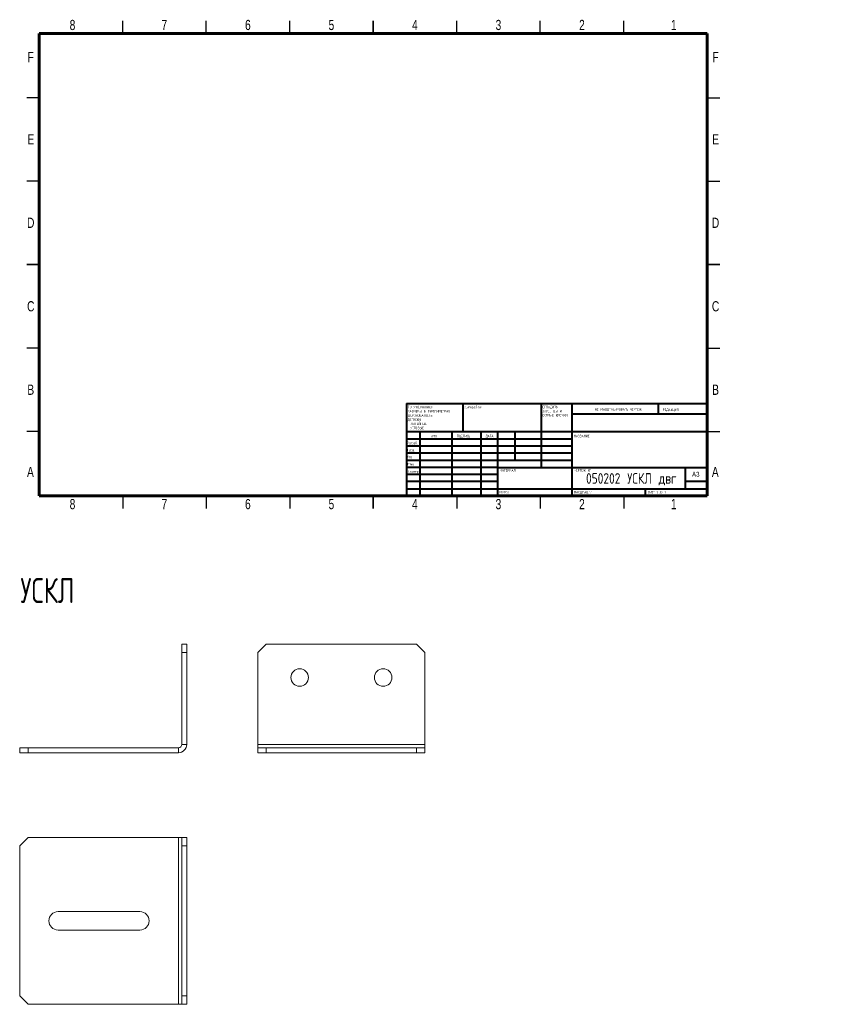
# Model space of a CAD drawing. Header units: millimetres. Extents: x -2 to 492, y -295 to 295.
import ezdxf

# ---------------------------------------------------------------- set-up
doc = ezdxf.new("R2010")
doc.units = ezdxf.units.MM
doc.styles.add('SLDTEXTSTYLE0', font='TXT', dxfattribs={"width": 0.7, "bigfont": 'bigfont'})
doc.styles.add('SLDTEXTSTYLE1', font='TXT', dxfattribs={"width": 0.75, "bigfont": 'bigfont'})
doc.styles.add('SLDTEXTSTYLE2', font='TXT', dxfattribs={"width": 0.75})
doc.styles.add('SLDTEXTSTYLE3', font='TXT', dxfattribs={"width": 0.681818, "bigfont": 'bigfont'})

# ---------------------------------------------------------------- blocks, each defined once
blk = doc.blocks.new('SW_NOTE_0')
at = {"color": 0, "linetype": 'Continuous', "lineweight": 0, "char_height": 1.5, "attachment_point": 1, "style": 'SLDTEXTSTYLE1'}
for s, insert in [('\\M+18452\\M+18443\\M+1844C\\M+18440\\M+18444\\M+18449\\M+18453\\M+1845D', (0, 1.93)), ('\\M+18448\\M+18440\\M+18454\\M+18452\\M+18445\\M+1844E\\M+18457\\M+1845C \\M+18449', (0, -0.57)), ('\\M+1844F\\M+18452\\M+18453\\M+18451\\M+1845C\\M+18445 \\M+1844B\\M+18451\\M+1844F\\M+1844D\\M+1844B\\M+18449', (0, -3.07))]:
    blk.add_mtext(s, dxfattribs=dict(at, insert=insert))
blk = doc.blocks.new('SW_NOTE_1')
at = {"color": 0, "linetype": 'Continuous', "lineweight": 0, "char_height": 1.5, "attachment_point": 1, "style": 'SLDTEXTSTYLE1'}
for s, insert in [('\\M+18450\\M+1844F \\M+18454\\M+1844D\\M+1844F\\M+1844C\\M+18458\\M+18440\\M+1844E\\M+18449\\M+1845F:', (0, 1.93)), ('\\M+18451\\M+18440\\M+18448\\M+1844D\\M+18445\\M+18451\\M+1845C \\M+18442 \\M+1844D\\M+18449\\M+1844C\\M+1844C\\M+18449\\M+1844D\\M+18445\\M+18453\\M+18451\\M+18440\\M+18456', (0, -0.57)), ('\\M+18459\\M+18445\\M+18451\\M+1844F\\M+18456\\M+1844F\\M+18442\\M+18440\\M+18453\\M+1844F\\M+18452\\M+18453\\M+1845D:', (0, -3.07)), ('\\M+18444\\M+1844F\\M+18450\\M+18454\\M+18452\\M+1844B\\M+18449:', (0, -5.57)), ('\\M+1844C\\M+18449\\M+1844E\\M+18445\\M+1844A\\M+1844E\\M+1845C\\M+18445:', (1.69, -8.07)), ('\\M+18454\\M+18443\\M+1844C\\M+1844F\\M+18442\\M+1845C\\M+18445:', (1.69, -10.57))]:
    blk.add_mtext(s, dxfattribs=dict(at, insert=insert))

msp = doc.modelspace()

# ---------------------------------------------------------------- linework, layer by layer
at = {"color": 7, "linetype": 'Continuous', "lineweight": 30}
for p, q in [((60, 287), (60, 294.5)), ((110, 287), (110, 294.5)), ((160, 287), (160, 294.5)), ((210, 287), (210, 294.5)), ((210, 294.5), (210, 287)), ((260, 287), (260, 294.5)), ((310, 287), (310, 294.5)), ((360, 287), (360, 294.5)), ((10, 248.5), (2.5, 248.5)), ((410, 248.5), (417.5, 248.5)), ((10, 198.5), (2.5, 198.5)), ((410, 198.5), (417.5, 198.5)), ((10, 148.5), (2.5, 148.5)), ((2.5, 148.5), (10, 148.5)), ((410, 148.5), (417.5, 148.5)), ((417.5, 148.5), (410, 148.5)), ((10, 98.5), (2.5, 98.5)), ((410, 98.5), (417.5, 98.5)), ((10, 48.5), (2.5, 48.5)), ((410, 48.5), (417.5, 48.5)), ((60, 10), (60, 2.5)), ((110, 10), (110, 2.5)), ((160, 10), (160, 2.5)), ((210, 10), (210, 2.5)), ((210, 2.5), (210, 10)), ((260, 10), (260, 2.5)), ((310, 10), (310, 2.5)), ((360, 10), (360, 2.5))]:
    msp.add_line(p, q, dxfattribs=at)
at = {"color": 7, "linetype": 'Continuous', "lineweight": 60}
for p, q in [((10, 10), (10, 287)), ((10, 287), (410, 287)), ((410, 287), (410, 10)), ((410, 10), (10, 10))]:
    msp.add_line(p, q, dxfattribs=at)
at = {"color": 7, "linetype": 'Continuous', "lineweight": 40}
for p, q in [((230, 65.25), (410, 65.25)), ((230, 65.25), (230, 10)), ((263.8, 48.25), (263.8, 65.25)), ((310.6, 65.25), (310.6, 27)), ((328.8, 65.25), (328.8, 10)), ((380.8, 58.88), (380.8, 65.25)), ((410, 58.88), (328.8, 58.88)), ((410, 48.25), (230, 48.25)), ((237.8, 48.25), (237.8, 10)), ((256.99, 48.25), (256.99, 10)), ((274.4, 48.25), (274.4, 10)), ((284.6, 10), (284.6, 48.25)), ((295, 31.25), (295, 48.25)), ((328.8, 44), (230, 44)), ((328.8, 39.75), (230, 39.75)), ((328.8, 35.5), (230, 35.5)), ((328.8, 31.25), (230, 31.25)), ((284.6, 27), (230, 27)), ((284.6, 27), (410, 27)), ((397, 14.25), (397, 27)), ((284.6, 22.75), (230, 22.75)), ((284.6, 18.5), (230, 18.5)), ((410, 18.5), (397, 18.5)), ((230, 14.25), (410, 14.25)), ((373, 10), (373, 14.25))]:
    msp.add_line(p, q, dxfattribs=at)
at = {"color": 7, "linetype": 'Continuous', "lineweight": 15}
for p, q in [((95.33, -78.84), (98.33, -78.84)), ((95.33, -83.84), (95.33, -78.84)), ((98.33, -78.84), (98.33, -83.84)), ((145.94, -78.84), (140.94, -83.84)), ((145.94, -78.84), (235.94, -78.84)), ((240.94, -83.84), (235.94, -78.84)), ((95.33, -83.84), (95.33, -138.84)), ((98.33, -83.84), (95.33, -83.84)), ((98.33, -83.84), (98.33, -138.84)), ((140.94, -83.84), (140.94, -138.84)), ((240.94, -83.84), (240.94, -138.84)), ((-1.67, -143.84), (-1.67, -140.84)), ((-1.67, -140.84), (3.33, -140.84)), ((3.33, -140.84), (3.33, -143.84)), ((93.33, -140.84), (3.33, -140.84)), ((93.33, -143.84), (93.33, -140.84)), ((95.33, -138.84), (98.33, -138.84)), ((140.94, -138.84), (140.94, -140.84)), ((140.94, -138.84), (240.94, -138.84)), ((140.94, -143.84), (140.94, -140.84)), ((140.94, -140.84), (145.94, -140.84)), ((145.94, -140.84), (145.94, -143.84)), ((145.94, -140.84), (235.94, -140.84)), ((235.94, -143.84), (235.94, -140.84)), ((235.94, -140.84), (240.94, -140.84)), ((240.94, -138.84), (240.94, -140.84)), ((240.94, -140.84), (240.94, -143.84)), ((3.33, -143.84), (-1.67, -143.84)), ((93.33, -143.84), (3.33, -143.84)), ((145.94, -143.84), (140.94, -143.84)), ((145.94, -143.84), (235.94, -143.84)), ((240.94, -143.84), (235.94, -143.84)), ((3.33, -194.56), (-1.67, -199.56)), ((93.33, -194.56), (3.33, -194.56)), ((93.33, -194.56), (93.33, -294.56)), ((95.33, -194.56), (93.33, -194.56)), ((95.33, -199.56), (95.33, -194.56)), ((95.33, -194.56), (98.33, -194.56)), ((98.33, -194.56), (98.33, -199.56)), ((-1.67, -199.56), (-1.67, -289.56)), ((98.33, -199.56), (95.33, -199.56)), ((95.33, -199.56), (95.33, -289.56)), ((98.33, -199.56), (98.33, -289.56)), ((70.33, -239.06), (21.33, -239.06)), ((21.33, -250.06), (70.33, -250.06)), ((-1.67, -289.56), (3.33, -294.56)), ((93.33, -294.56), (3.33, -294.56)), ((95.33, -294.56), (93.33, -294.56)), ((95.33, -289.56), (98.33, -289.56)), ((95.33, -294.56), (95.33, -289.56)), ((98.33, -294.56), (95.33, -294.56)), ((98.33, -289.56), (98.33, -294.56))]:
    msp.add_line(p, q, dxfattribs=at)
for centre in [(165.94, -98.84), (215.94, -98.84)]:
    msp.add_circle(centre, 5.25, dxfattribs=at)
for centre, radius, start, end in [((93.33, -138.84), 2, 270, 0), ((93.33, -138.84), 5, 270, 0), ((21.33, -244.56), 5.5, 90, 270), ((70.33, -244.56), 5.5, 270, 90)]:
    msp.add_arc(centre, radius, start, end, dxfattribs=at)

# ---------------------------------------------------------------- block references
at = {"color": 7, "linetype": 'Continuous', "lineweight": 0}
for name, p in [('SW_NOTE_1', (230.59, 61.99)), ('SW_NOTE_0', (311.31, 62.07))]:
    msp.add_blockref(name, p, dxfattribs=at)

# ---------------------------------------------------------------- texts
for s, insert, char_height, attachment_point, style in [('8', (29.94, 295.11), 6.1, 2, 'SLDTEXTSTYLE2'), ('7', (84.94, 295.11), 6.1, 2, 'SLDTEXTSTYLE2'), ('6', (134.94, 295.11), 6.1, 2, 'SLDTEXTSTYLE2'), ('5', (184.94, 295.11), 6.1, 2, 'SLDTEXTSTYLE2'), ('4', (234.94, 295.11), 6.1, 2, 'SLDTEXTSTYLE2'), ('3', (284.94, 295.11), 6.1, 2, 'SLDTEXTSTYLE2'), ('2', (334.94, 295.11), 6.1, 2, 'SLDTEXTSTYLE2'), ('1', (389.94, 295.11), 6.1, 2, 'SLDTEXTSTYLE2'), ('F', (4.94, 275.86), 6.1, 2, 'SLDTEXTSTYLE2'), ('F', (414.94, 275.86), 6.1, 2, 'SLDTEXTSTYLE2'), ('E', (5.01, 226.61), 6.1, 2, 'SLDTEXTSTYLE2'), ('E', (415.01, 226.61), 6.1, 2, 'SLDTEXTSTYLE2'), ('D', (4.93, 176.61), 6.1, 2, 'SLDTEXTSTYLE2'), ('D', (414.93, 176.61), 6.1, 2, 'SLDTEXTSTYLE2'), ('C', (4.94, 126.61), 6.1, 2, 'SLDTEXTSTYLE2'), ('C', (414.94, 126.61), 6.1, 2, 'SLDTEXTSTYLE2'), ('B', (4.95, 76.61), 6.1, 2, 'SLDTEXTSTYLE2'), ('B', (414.95, 76.61), 6.1, 2, 'SLDTEXTSTYLE2'), ('\\M+1844F\\M+18441\\M+18451\\M+18440\\M+18441\\M+1844F\\M+18453\\M+1844B\\M+18440:', (264.37, 63.92), 1.5, 1, 'SLDTEXTSTYLE1'), ('\\M+1844E\\M+18445 \\M+1844D\\M+18440\\M+18452\\M+18459\\M+18453\\M+18440\\M+18441\\M+18449\\M+18451\\M+1844F\\M+18442\\M+18440\\M+18453\\M+1845D \\M+18458\\M+18445\\M+18451\\M+18453\\M+18445\\M+18447', (342.61, 62.53), 1.5, 1, 'SLDTEXTSTYLE1'), ('\\M+18451\\M+18445\\M+18444\\M+18440\\M+1844B\\M+18457\\M+18449\\M+18460', (383.33, 62.33), 1.5, 1, 'SLDTEXTSTYLE1'), ('\\M+18451\\M+18470\\M+18478\\M+18482\\M+18470\\M+18471.', (230.21, 42.43), 1.5, 1, 'SLDTEXTSTYLE1'), ('\\M+18449\\M+1844D\\M+18460', (244.32, 46.5), 1.5, 1, 'SLDTEXTSTYLE1'), ('\\M+18450\\M+1844F\\M+18444\\M+18450\\M+18449\\M+18452\\M+1845D', (260.03, 46.56), 1.5, 1, 'SLDTEXTSTYLE1'), ('\\M+18444\\M+18440\\M+18453\\M+18440', (277.21, 46.58), 1.5, 1, 'SLDTEXTSTYLE1'), ('\\M+1844E\\M+18440\\M+18448\\M+18442\\M+18440\\M+1844E\\M+18449\\M+18445:', (330.07, 46.58), 1.5, 1, 'SLDTEXTSTYLE1'), ('\\M+18450\\M+18482\\M+18480\\M+18472.', (230.41, 38.15), 1.5, 1, 'SLDTEXTSTYLE1'), ('\\M+18454\\M+18484\\M+18472.', (230.4, 34.06), 1.5, 1, 'SLDTEXTSTYLE1'), ('\\M+1844D\\M+18470\\M+1848A.', (230.46, 29.73), 1.5, 1, 'SLDTEXTSTYLE1'), ('A', (4.76, 27.36), 6.1, 2, 'SLDTEXTSTYLE2'), ('\\M+18453.\\M+1847B\\M+18480\\M+1847E\\M+18484\\M+18482', (230.67, 25.35), 1.5, 1, 'SLDTEXTSTYLE1'), ('050202 \\M+18454\\M+18452\\M+1844B\\M+1844C \\M+18474\\M+18472\\M+18473', (364.45, 23.61), 6.35, 2, 'SLDTEXTSTYLE1'), ('\\M+1844D\\M+18440\\M+18453\\M+18445\\M+18451\\M+18449\\M+18440\\M+1844C:', (285.65, 25.99), 1.5, 1, 'SLDTEXTSTYLE1'), ('\\M+18458\\M+18445\\M+18451\\M+18453\\M+18445\\M+18447 \\M+18782:', (330.37, 25.99), 1.5, 1, 'SLDTEXTSTYLE1'), ('A3', (400.87, 24.41), 2.91, 1, 'SLDTEXTSTYLE2'), ('A', (414.76, 27.36), 6.1, 2, 'SLDTEXTSTYLE2'), ('\\M+1844D\\M+18440\\M+18452\\M+18452\\M+18440:', (285.62, 12.95), 1.4986, 1, 'SLDTEXTSTYLE1'), ('\\M+1844D\\M+18440\\M+18452\\M+18459\\M+18453\\M+18440\\M+18441:1:1', (330.07, 12.9), 1.5, 1, 'SLDTEXTSTYLE1'), ('\\M+1844C\\M+18449\\M+18452\\M+18453 1 \\M+18449\\M+18448 1', (374.48, 12.9), 1.5, 1, 'SLDTEXTSTYLE3'), ('8', (29.94, 8.11), 6.1, 2, 'SLDTEXTSTYLE2'), ('7', (84.94, 8.11), 6.1, 2, 'SLDTEXTSTYLE2'), ('6', (134.94, 8.11), 6.1, 2, 'SLDTEXTSTYLE2'), ('5', (184.94, 8.11), 6.1, 2, 'SLDTEXTSTYLE2'), ('4', (234.94, 8.11), 6.1, 2, 'SLDTEXTSTYLE2'), ('3', (284.94, 8.11), 6.1, 2, 'SLDTEXTSTYLE2'), ('2', (334.94, 8.11), 6.1, 2, 'SLDTEXTSTYLE2'), ('1', (389.94, 8.11), 6.1, 2, 'SLDTEXTSTYLE2'), ('\\M+18454\\M+18452\\M+1844B\\M+1844C', (-1.24, -39.19), 15, 1, 'SLDTEXTSTYLE0')]:
    msp.add_mtext(s, dxfattribs=dict(at, insert=insert, char_height=char_height, attachment_point=attachment_point, style=style))

doc.saveas('drawing.dxf')
